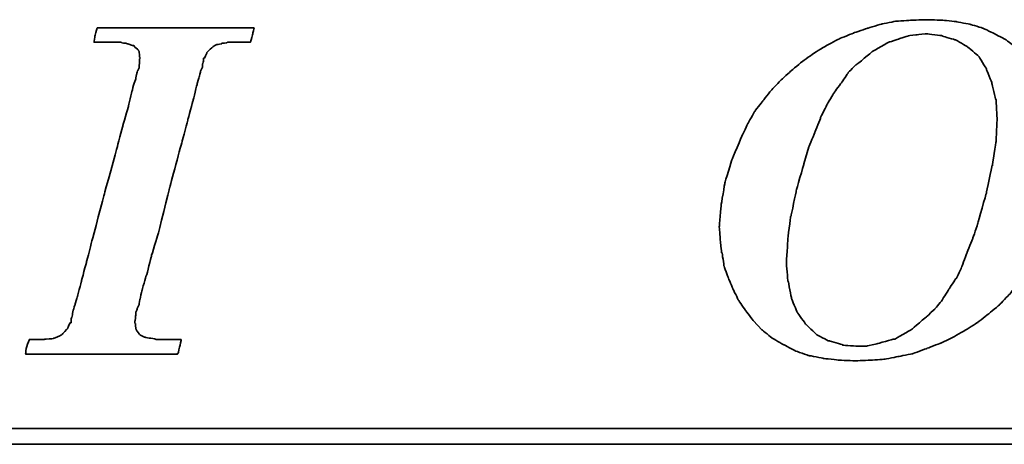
# Model space of a CAD drawing. Header units: millimetres. Extents: x -227 to 3135, y -1502 to 860.
# Tile 83 of 256: x 19.83 to 32.24, y -1191.84 to -1186.49. Entities that reach past the tile are written whole.
import ezdxf

# ---------------------------------------------------------------- set-up
doc = ezdxf.new("R2010")
doc.units = ezdxf.units.MM
doc.layers.add('DIM', color=4, linetype='CONTINUOUS')
doc.layers.add('layer 1', color=7, linetype='CONTINUOUS')

# ---------------------------------------------------------------- blocks, each defined once
blk = doc.blocks.new('TBI MOTION logo(完整正式版)')
at = {"layer": 'layer 1', "color": 22, "lineweight": 35}
for points, knots in [([(-11.34375, -6.98375), (-11.34375, -6.98375), (-10.91375, -7.43875), (-10.91375, -7.43875), (-10.91375, -7.43875), (-10.91375, -7.43875), (-10.38625, -7.87125), (-10.38625, -7.87125), (-10.38625, -7.87125), (-10.38625, -7.87125), (-9.81125, -8.20375), (-9.81125, -8.20375), (-9.81125, -8.20375), (-9.81125, -8.20375), (-9.21125, -8.51875), (-9.21125, -8.51875), (-9.21125, -8.51875), (-9.21125, -8.51875), (-8.51625, -8.75875), (-8.51625, -8.75875), (-8.51625, -8.75875), (-8.51625, -8.75875), (-7.77125, -8.90375), (-7.77125, -8.90375), (-7.77125, -8.90375), (-7.77125, -8.90375), (-6.97875, -8.99875), (-6.97875, -8.99875), (-6.97875, -8.99875), (-6.97875, -8.99875), (-6.14125, -9.02375), (-6.14125, -9.02375), (-6.14125, -9.02375), (-6.14125, -9.02375), (-5.37125, -8.99875), (-5.37125, -8.99875), (-5.37125, -8.99875), (-5.37125, -8.99875), (-4.65375, -8.94875), (-4.65375, -8.94875), (-4.65375, -8.94875), (-4.65375, -8.94875), (-3.93375, -8.80625), (-3.93375, -8.80625), (-3.93375, -8.80625), (-3.93375, -8.80625), (-3.21375, -8.66375), (-3.21375, -8.66375), (-3.21375, -8.66375), (-3.21375, -8.66375), (-2.49375, -8.39875), (-2.49375, -8.39875), (-2.49375, -8.39875), (-2.49375, -8.39875), (-1.79875, -8.13375), (-1.79875, -8.13375), (-1.79875, -8.13375), (-1.79875, -8.13375), (-1.17375, -7.84375), (-1.17375, -7.84375), (-1.17375, -7.84375), (-1.17375, -7.84375), (-0.52375, -7.46375), (-0.52375, -7.46375), (-0.52375, -7.46375), (-0.52375, -7.46375), (0.10124, -7.07875), (0.10124, -7.07875), (0.10124, -7.07875), (0.10124, -7.07875), (0.67625, -6.62375), (0.67625, -6.62375), (0.67625, -6.62375), (0.67625, -6.62375), (1.24874, -6.14375), (1.24874, -6.14375), (1.24874, -6.14375), (1.24874, -6.14375), (1.72874, -5.64125), (1.72874, -5.64125), (1.72874, -5.64125), (1.72874, -5.64125), (2.18624, -5.06375), (2.18624, -5.06375), (2.18624, -5.06375), (2.18624, -5.06375), (2.61625, -4.48874), (2.61625, -4.48874), (2.61625, -4.48874), (2.61625, -4.48874), (3.00125, -3.83874), (3.00125, -3.83874), (3.00125, -3.83874), (3.00125, -3.83874), (3.36124, -3.21374), (3.36124, -3.21374), (3.36124, -3.21374), (3.36124, -3.21374), (3.84374, -1.99125), (3.84374, -1.99125), (3.84374, -1.99125), (3.84374, -1.99125), (4.22625, -0.81875), (4.22625, -0.81875), (4.22625, -0.81875), (4.22625, -0.81875), (4.39125, 0.45624), (4.39125, 0.45624), (4.39125, 0.45624), (4.39125, 0.45624), (4.48874, 1.70124), (4.48874, 1.70124), (4.48874, 1.70124), (4.48874, 1.70124), (4.43874, 2.44625), (4.43874, 2.44625), (4.43874, 2.44625), (4.43874, 2.44625), (4.36874, 3.14125), (4.36874, 3.14125), (4.36874, 3.14125), (4.36874, 3.14125), (4.25125, 3.81125), (4.25125, 3.81125), (4.25125, 3.81125), (4.25125, 3.81125), (4.03124, 4.41125), (4.03124, 4.41125), (4.03124, 4.41125), (4.03124, 4.41125), (3.74374, 5.01125), (3.74374, 5.01125), (3.74374, 5.01125), (3.74374, 5.01125), (3.43124, 5.58875), (3.43124, 5.58875), (3.43124, 5.58875), (3.43124, 5.58875), (3.02625, 6.09125), (3.02625, 6.09125), (3.02625, 6.09125), (3.02625, 6.09125), (2.59374, 6.54875), (2.59374, 6.54875), (2.59374, 6.54875), (2.59374, 6.54875), (2.09124, 6.98125), (2.09124, 6.98125), (2.09124, 6.98125), (2.09124, 6.98125), (1.56124, 7.36625), (1.56124, 7.36625), (1.56124, 7.36625), (1.56124, 7.36625), (0.98624, 7.67625), (0.98624, 7.67625), (0.98624, 7.67625), (0.98624, 7.67625), (0.38624, 7.96375), (0.38624, 7.96375), (0.38624, 7.96375), (0.38624, 7.96375), (-0.25875, 8.15625), (-0.25875, 8.15625), (-0.25875, 8.15625), (-0.25875, 8.15625), (-0.98125, 8.30125), (-0.98125, 8.30125), (-0.98125, 8.30125), (-0.98125, 8.30125), (-1.70124, 8.37125), (-1.70124, 8.37125), (-1.70124, 8.37125), (-1.70124, 8.37125), (-2.49375, 8.39624), (-2.49375, 8.39624), (-2.49375, 8.39624), (-2.49375, 8.39624), (-3.28625, 8.37125), (-3.28625, 8.37125), (-3.28625, 8.37125), (-3.28625, 8.37125), (-4.05125, 8.32125), (-4.05125, 8.32125), (-4.05125, 8.32125), (-4.05125, 8.32125), (-4.77375, 8.18125), (-4.77375, 8.18125), (-4.77375, 8.18125), (-4.77375, 8.18125), (-5.51625, 7.96375), (-5.51625, 7.96375), (-5.51625, 7.96375), (-5.51625, 7.96375), (-6.21125, 7.72625), (-6.21125, 7.72625), (-6.21125, 7.72625), (-6.21125, 7.72625), (-6.92875, 7.43625), (-6.92875, 7.43625), (-6.92875, 7.43625), (-6.92875, 7.43625), (-7.57875, 7.10125), (-7.57875, 7.10125), (-7.57875, 7.10125), (-7.57875, 7.10125), (-8.24875, 6.69125), (-8.24875, 6.69125), (-8.24875, 6.69125), (-8.24875, 6.69125), (-8.84875, 6.26125), (-8.84875, 6.26125), (-8.84875, 6.26125), (-8.84875, 6.26125), (-9.42625, 5.78125), (-9.42625, 5.78125), (-9.42625, 5.78125), (-9.42625, 5.78125), (-9.95375, 5.30125), (-9.95375, 5.30125), (-9.95375, 5.30125), (-9.95375, 5.30125), (-10.43375, 4.79624), (-10.43375, 4.79624), (-10.43375, 4.79624), (-10.43375, 4.79624), (-10.88875, 4.22125), (-10.88875, 4.22125), (-10.88875, 4.22125), (-10.88875, 4.22125), (-11.29875, 3.69375), (-11.29875, 3.69375), (-11.29875, 3.69375), (-11.29875, 3.69375), (-11.63375, 3.09125), (-11.63375, 3.09125), (-11.63375, 3.09125), (-11.63375, 3.09125), (-11.91875, 2.49625), (-11.91875, 2.49625), (-11.91875, 2.49625), (-11.91875, 2.49625), (-12.44875, 1.24625), (-12.44875, 1.24625), (-12.44875, 1.24625), (-12.44875, 1.24625), (-12.80875, 0.06874), (-12.80875, 0.06874), (-12.80875, 0.06874), (-12.80875, 0.06874), (-12.99875, -1.07875), (-12.99875, -1.07875), (-12.99875, -1.07875), (-12.99875, -1.07875), (-13.09375, -2.18375), (-13.09375, -2.18375), (-13.09375, -2.18375), (-13.09375, -2.18375), (-13.04875, -2.85375), (-13.04875, -2.85375), (-13.04875, -2.85375), (-13.04875, -2.85375), (-12.97375, -3.50375), (-12.97375, -3.50375), (-12.97375, -3.50375), (-12.97375, -3.50375), (-12.95375, -3.50375), (-12.95375, -3.50375), (-12.95375, -3.50375), (-12.95375, -3.50375), (-12.85375, -4.17375), (-12.85375, -4.17375), (-12.85375, -4.17375), (-12.85375, -4.17375), (-12.63875, -4.77624), (-12.63875, -4.77624), (-12.63875, -4.77624), (-12.63875, -4.77624), (-12.39875, -5.35125), (-12.39875, -5.35125), (-12.39875, -5.35125), (-12.39875, -5.35125), (-12.11375, -5.92875), (-12.11375, -5.92875), (-12.11375, -5.92875), (-12.11375, -5.92875), (-11.75375, -6.45375), (-11.75375, -6.45375), (-11.75375, -6.45375), (-11.75375, -6.45375), (-11.34375, -6.98375), (-11.34375, -6.98375)], [0, 0, 0, 0, 0.01369863, 0.01369863, 0.01369863, 0.01369864, 0.02739726, 0.02739726, 0.02739726, 0.02739727, 0.04109589, 0.04109589, 0.04109589, 0.0410959, 0.05479452, 0.05479452, 0.05479452, 0.05479453, 0.06849315, 0.06849315, 0.06849315, 0.06849316, 0.08219178, 0.08219178, 0.08219178, 0.08219179, 0.09589041, 0.09589041, 0.09589041, 0.09589042, 0.10958904, 0.10958904, 0.10958904, 0.10958905, 0.12328767, 0.12328767, 0.12328767, 0.12328768, 0.1369863, 0.1369863, 0.1369863, 0.13698631, 0.15068493, 0.15068493, 0.15068493, 0.15068494, 0.16438356, 0.16438356, 0.16438356, 0.16438357, 0.17808219, 0.17808219, 0.17808219, 0.1780822, 0.19178082, 0.19178082, 0.19178082, 0.19178083, 0.20547945, 0.20547945, 0.20547945, 0.20547946, 0.21917808, 0.21917808, 0.21917808, 0.21917809, 0.23287671, 0.23287671, 0.23287671, 0.23287672, 0.24657534, 0.24657534, 0.24657534, 0.24657535, 0.26027397, 0.26027397, 0.26027397, 0.26027398, 0.2739726, 0.2739726, 0.2739726, 0.27397261, 0.28767123, 0.28767123, 0.28767123, 0.28767124, 0.30136986, 0.30136986, 0.30136986, 0.30136987, 0.31506849, 0.31506849, 0.31506849, 0.3150685, 0.32876712, 0.32876712, 0.32876712, 0.32876713, 0.34246575, 0.34246575, 0.34246575, 0.34246576, 0.35616438, 0.35616438, 0.35616438, 0.35616439, 0.36986301, 0.36986301, 0.36986301, 0.36986302, 0.38356164, 0.38356164, 0.38356164, 0.38356165, 0.39726027, 0.39726027, 0.39726027, 0.39726028, 0.4109589, 0.4109589, 0.4109589, 0.41095891, 0.42465753, 0.42465753, 0.42465753, 0.42465754, 0.43835616, 0.43835616, 0.43835616, 0.43835617, 0.45205479, 0.45205479, 0.45205479, 0.4520548, 0.46575342, 0.46575342, 0.46575342, 0.46575343, 0.47945205, 0.47945205, 0.47945205, 0.47945206, 0.49315068, 0.49315068, 0.49315068, 0.49315069, 0.50684932, 0.50684932, 0.50684932, 0.50684933, 0.52054795, 0.52054795, 0.52054795, 0.52054796, 0.53424658, 0.53424658, 0.53424658, 0.53424659, 0.54794521, 0.54794521, 0.54794521, 0.54794522, 0.56164384, 0.56164384, 0.56164384, 0.56164385, 0.57534247, 0.57534247, 0.57534247, 0.57534248, 0.5890411, 0.5890411, 0.5890411, 0.58904111, 0.60273973, 0.60273973, 0.60273973, 0.60273974, 0.61643836, 0.61643836, 0.61643836, 0.61643837, 0.63013699, 0.63013699, 0.63013699, 0.630137, 0.64383562, 0.64383562, 0.64383562, 0.64383563, 0.65753425, 0.65753425, 0.65753425, 0.65753426, 0.67123288, 0.67123288, 0.67123288, 0.67123289, 0.68493151, 0.68493151, 0.68493151, 0.68493152, 0.69863014, 0.69863014, 0.69863014, 0.69863015, 0.71232877, 0.71232877, 0.71232877, 0.71232878, 0.7260274, 0.7260274, 0.7260274, 0.72602741, 0.73972603, 0.73972603, 0.73972603, 0.73972604, 0.75342466, 0.75342466, 0.75342466, 0.75342467, 0.76712329, 0.76712329, 0.76712329, 0.7671233, 0.78082192, 0.78082192, 0.78082192, 0.78082193, 0.79452055, 0.79452055, 0.79452055, 0.79452056, 0.80821918, 0.80821918, 0.80821918, 0.80821919, 0.82191781, 0.82191781, 0.82191781, 0.82191782, 0.83561644, 0.83561644, 0.83561644, 0.83561645, 0.84931507, 0.84931507, 0.84931507, 0.84931508, 0.8630137, 0.8630137, 0.8630137, 0.86301371, 0.87671233, 0.87671233, 0.87671233, 0.87671234, 0.89041096, 0.89041096, 0.89041096, 0.89041097, 0.90410959, 0.90410959, 0.90410959, 0.9041096, 0.91780822, 0.91780822, 0.91780822, 0.91780823, 0.93150685, 0.93150685, 0.93150685, 0.93150686, 0.94520548, 0.94520548, 0.94520548, 0.94520549, 0.95890411, 0.95890411, 0.95890411, 0.95890412, 0.97260274, 0.97260274, 0.97260274, 0.97260275, 0.98630137, 0.98630137, 0.98630137, 0.98630138, 1, 1, 1, 1]), ([(-40.59125, -7.94375), (-40.59125, -7.94375), (-40.97375, -7.94375), (-40.97375, -7.94375), (-40.97375, -7.94375), (-40.97375, -7.94375), (-41.38125, -7.94375), (-41.38125, -7.94375), (-41.38125, -7.94375), (-41.38125, -7.94375), (-41.54875, -7.94375), (-41.54875, -7.94375), (-41.54875, -7.94375), (-41.54875, -7.94375), (-41.59875, -7.94375), (-41.59875, -7.94375), (-41.59875, -7.94375), (-41.59875, -7.94375), (-41.88375, -7.94375), (-41.88375, -7.94375), (-41.88375, -7.94375), (-41.88375, -7.94375), (-41.90875, -7.91875), (-41.90875, -7.91875), (-41.90875, -7.91875), (-41.90875, -7.91875), (-42.19875, -7.87125), (-42.19875, -7.87125), (-42.19875, -7.87125), (-42.19875, -7.87125), (-42.43875, -7.82375), (-42.43875, -7.82375), (-42.43875, -7.82375), (-42.43875, -7.82375), (-42.45875, -7.82375), (-42.45875, -7.82375), (-42.45875, -7.82375), (-42.45875, -7.82375), (-42.48625, -7.82375), (-42.48625, -7.82375), (-42.48625, -7.82375), (-42.48625, -7.82375), (-42.67625, -7.72375), (-42.67625, -7.72375), (-42.67625, -7.72375), (-42.67625, -7.72375), (-42.70125, -7.70375), (-42.70125, -7.70375), (-42.70125, -7.70375), (-42.70125, -7.70375), (-42.72375, -7.67875), (-42.72375, -7.67875), (-42.72375, -7.67875), (-42.72375, -7.67875), (-42.86875, -7.48875), (-42.86875, -7.48875), (-42.86875, -7.48875), (-42.86875, -7.48875), (-42.89375, -7.43875), (-42.89375, -7.43875), (-42.89375, -7.43875), (-42.89375, -7.43875), (-42.91875, -7.38875), (-42.91875, -7.38875), (-42.91875, -7.38875), (-42.91875, -7.38875), (-42.93875, -7.12875), (-42.93875, -7.12875), (-42.93875, -7.12875), (-42.93875, -7.12875), (-42.96375, -7.10375), (-42.96375, -7.10375), (-42.96375, -7.10375), (-42.96375, -7.10375), (-42.96375, -7.05375), (-42.96375, -7.05375), (-42.96375, -7.05375), (-42.96375, -7.05375), (-42.96375, -7.00875), (-42.96375, -7.00875), (-42.96375, -7.00875), (-42.96375, -7.00875), (-42.91875, -6.69625), (-42.91875, -6.69625), (-42.91875, -6.69625), (-42.91875, -6.69625), (-42.91875, -6.62375), (-42.91875, -6.62375), (-42.91875, -6.62375), (-42.91875, -6.62375), (-42.91875, -6.59625), (-42.91875, -6.59625), (-42.91875, -6.59625), (-42.91875, -6.59625), (-42.91875, -6.57375), (-42.91875, -6.57375), (-42.91875, -6.57375), (-42.91875, -6.57375), (-42.91875, -6.52875), (-42.91875, -6.52875), (-42.91875, -6.52875), (-42.91875, -6.52875), (-42.89375, -6.50375), (-42.89375, -6.50375), (-42.89375, -6.50375), (-42.89375, -6.50375), (-42.84375, -6.38375), (-42.84375, -6.38375), (-42.84375, -6.38375), (-42.84375, -6.38375), (-42.84375, -6.35875), (-42.84375, -6.35875), (-42.84375, -6.35875), (-42.84375, -6.35875), (-42.74625, -6.14375), (-42.74625, -6.14375), (-42.74625, -6.14375), (-42.74625, -6.14375), (-42.70125, -5.85375), (-42.70125, -5.85375), (-42.70125, -5.85375), (-42.70125, -5.85375), (-42.60375, -5.47125), (-42.60375, -5.47125), (-42.60375, -5.47125), (-42.60375, -5.47125), (-42.60375, -5.44875), (-42.60375, -5.44875), (-42.60375, -5.44875), (-42.60375, -5.44875), (-42.38875, -4.67875), (-42.38875, -4.67875), (-42.38875, -4.67875), (-42.38875, -4.67875), (-42.36375, -4.65375), (-42.36375, -4.65375), (-42.36375, -4.65375), (-42.36375, -4.65375), (-42.12375, -3.69625), (-42.12375, -3.69625), (-42.12375, -3.69625), (-42.12375, -3.69625), (-42.12375, -3.67374), (-42.12375, -3.67374), (-42.12375, -3.67374), (-42.12375, -3.67374), (-41.78875, -2.59374), (-41.78875, -2.59374), (-41.78875, -2.59374), (-41.78875, -2.59374), (-41.18875, -0.19375), (-41.18875, -0.19375), (-41.18875, -0.19375), (-41.18875, -0.19375), (-40.54375, 2.20624), (-40.54375, 2.20624), (-40.54375, 2.20624), (-40.54375, 2.20624), (-40.25375, 3.30875), (-40.25375, 3.30875), (-40.25375, 3.30875), (-40.25375, 3.30875), (-39.98875, 4.27125), (-39.98875, 4.27125), (-39.98875, 4.27125), (-39.98875, 4.27125), (-39.77375, 5.13125), (-39.77375, 5.13125), (-39.77375, 5.13125), (-39.77375, 5.13125), (-39.67875, 5.47125), (-39.67875, 5.47125), (-39.67875, 5.47125), (-39.67875, 5.47125), (-39.60375, 5.75625), (-39.60375, 5.75625), (-39.60375, 5.75625), (-39.60375, 5.75625), (-39.60375, 5.78125), (-39.60375, 5.78125), (-39.60375, 5.78125), (-39.60375, 5.78125), (-39.50875, 5.97125), (-39.50875, 5.97125), (-39.50875, 5.97125), (-39.50875, 5.97125), (-39.50875, 6.13875), (-39.50875, 6.13875), (-39.50875, 6.13875), (-39.50875, 6.13875), (-39.48625, 6.16625), (-39.48625, 6.16625), (-39.48625, 6.16625), (-39.48625, 6.16625), (-39.46125, 6.28625), (-39.46125, 6.28625), (-39.46125, 6.28625), (-39.46125, 6.28625), (-39.46125, 6.42625), (-39.46125, 6.42625), (-39.46125, 6.42625), (-39.46125, 6.42625), (-39.41375, 6.42625), (-39.41375, 6.42625), (-39.41375, 6.42625), (-39.41375, 6.42625), (-39.29375, 6.69125), (-39.29375, 6.69125), (-39.29375, 6.69125), (-39.29375, 6.69125), (-39.26875, 6.74125), (-39.26875, 6.74125), (-39.26875, 6.74125), (-39.26875, 6.74125), (-39.24375, 6.76625), (-39.24375, 6.76625), (-39.24375, 6.76625), (-39.24375, 6.76625), (-38.98375, 7.00624), (-38.98375, 7.00624), (-38.98375, 7.00624), (-38.98375, 7.00624), (-38.95625, 7.02624), (-38.95625, 7.02624), (-38.95625, 7.02624), (-38.95625, 7.02624), (-38.78875, 7.12624), (-38.78875, 7.12624), (-38.78875, 7.12624), (-38.78875, 7.12624), (-38.76375, 7.12624), (-38.76375, 7.12624), (-38.76375, 7.12624), (-38.76375, 7.12624), (-38.74375, 7.12624), (-38.74375, 7.12624), (-38.74375, 7.12624), (-38.74375, 7.12624), (-38.52875, 7.17125), (-38.52875, 7.17125), (-38.52875, 7.17125), (-38.52875, 7.17125), (-38.52875, 7.19624), (-38.52875, 7.19624), (-38.52875, 7.19624), (-38.52875, 7.19624), (-38.50375, 7.19624), (-38.50375, 7.19624), (-38.50375, 7.19624), (-38.50375, 7.19624), (-38.26125, 7.21875), (-38.26125, 7.21875), (-38.26125, 7.21875), (-38.26125, 7.21875), (-38.23875, 7.24624), (-38.23875, 7.24624), (-38.23875, 7.24624), (-38.23875, 7.24624), (-38.21625, 7.24624), (-38.21625, 7.24624), (-38.21625, 7.24624), (-38.21625, 7.24624), (-38.18875, 7.24624), (-38.18875, 7.24624), (-38.18875, 7.24624), (-38.18875, 7.24624), (-37.90375, 7.24624), (-37.90375, 7.24624), (-37.90375, 7.24624), (-37.90375, 7.24624), (-37.85375, 7.24624), (-37.85375, 7.24624), (-37.85375, 7.24624), (-37.85375, 7.24624), (-37.75875, 7.24624), (-37.75875, 7.24624), (-37.75875, 7.24624), (-37.75875, 7.24624), (-37.42375, 7.24624), (-37.42375, 7.24624), (-37.42375, 7.24624), (-37.42375, 7.24624), (-37.08875, 7.24624), (-37.08875, 7.24624), (-37.08875, 7.24624), (-37.08875, 7.24624), (-37.06375, 7.24624), (-37.06375, 7.24624), (-37.06375, 7.24624), (-37.06375, 7.24624), (-37.06375, 7.26624), (-37.06375, 7.26624), (-37.06375, 7.26624), (-37.06375, 7.26624), (-37.03875, 7.29125), (-37.03875, 7.29125), (-37.03875, 7.29125), (-37.03875, 7.29125), (-37.03875, 7.31625), (-37.03875, 7.31625), (-37.03875, 7.31625), (-37.03875, 7.31625), (-36.94125, 7.67625), (-36.94125, 7.67625), (-36.94125, 7.67625), (-36.94125, 7.67625), (-36.86875, 7.98625), (-36.86875, 7.98625), (-36.86875, 7.98625), (-36.86875, 7.98625), (-36.98875, 7.98625), (-36.98875, 7.98625), (-36.98875, 7.98625), (-36.98875, 7.98625), (-37.42375, 7.98625), (-37.42375, 7.98625), (-37.42375, 7.98625), (-37.42375, 7.98625), (-37.94875, 7.98625), (-37.94875, 7.98625), (-37.94875, 7.98625), (-37.94875, 7.98625), (-38.57375, 7.98625), (-38.57375, 7.98625), (-38.57375, 7.98625), (-38.57375, 7.98625), (-39.29375, 7.98625), (-39.29375, 7.98625), (-39.29375, 7.98625), (-39.29375, 7.98625), (-40.82875, 7.98625), (-40.82875, 7.98625), (-40.82875, 7.98625), (-40.82875, 7.98625), (-42.36375, 7.98625), (-42.36375, 7.98625), (-42.36375, 7.98625), (-42.36375, 7.98625), (-43.08375, 7.98625), (-43.08375, 7.98625), (-43.08375, 7.98625), (-43.08375, 7.98625), (-43.70875, 7.98625), (-43.70875, 7.98625), (-43.70875, 7.98625), (-43.70875, 7.98625), (-44.23375, 7.98625), (-44.23375, 7.98625), (-44.23375, 7.98625), (-44.23375, 7.98625), (-44.66875, 7.98625), (-44.66875, 7.98625), (-44.66875, 7.98625), (-44.66875, 7.98625), (-44.88375, 7.98625), (-44.88375, 7.98625), (-44.88375, 7.98625), (-44.88375, 7.98625), (-44.90875, 7.94125), (-44.90875, 7.94125), (-44.90875, 7.94125), (-44.90875, 7.94125), (-44.90875, 7.91625), (-44.90875, 7.91625), (-44.90875, 7.91625), (-44.90875, 7.91625), (-45.00375, 7.55625), (-45.00375, 7.55625), (-45.00375, 7.55625), (-45.00375, 7.55625), (-45.05375, 7.24624), (-45.05375, 7.24624), (-45.05375, 7.24624), (-45.05375, 7.24624), (-44.61875, 7.24624), (-44.61875, 7.24624), (-44.61875, 7.24624), (-44.61875, 7.24624), (-44.11375, 7.24624), (-44.11375, 7.24624), (-44.11375, 7.24624), (-44.11375, 7.24624), (-43.99375, 7.24624), (-43.99375, 7.24624), (-43.99375, 7.24624), (-43.99375, 7.24624), (-43.94625, 7.24624), (-43.94625, 7.24624), (-43.94625, 7.24624), (-43.94625, 7.24624), (-43.92374, 7.24624), (-43.92374, 7.24624), (-43.92374, 7.24624), (-43.92374, 7.24624), (-43.65875, 7.24624), (-43.65875, 7.24624), (-43.65875, 7.24624), (-43.65875, 7.24624), (-43.63875, 7.21875), (-43.63875, 7.21875), (-43.63875, 7.21875), (-43.63875, 7.21875), (-43.46875, 7.19624), (-43.46875, 7.19624), (-43.46875, 7.19624), (-43.46875, 7.19624), (-43.39875, 7.19624), (-43.39875, 7.19624), (-43.39875, 7.19624), (-43.39875, 7.19624), (-43.37125, 7.17125), (-43.37125, 7.17125), (-43.37125, 7.17125), (-43.37125, 7.17125), (-43.34875, 7.17125), (-43.34875, 7.17125), (-43.34875, 7.17125), (-43.34875, 7.17125), (-43.20375, 7.12624), (-43.20375, 7.12624), (-43.20375, 7.12624), (-43.20375, 7.12624), (-43.05875, 7.07624), (-43.05875, 7.07624), (-43.05875, 7.07624), (-43.05875, 7.07624), (-43.01375, 7.07624), (-43.01375, 7.07624), (-43.01375, 7.07624), (-43.01375, 7.07624), (-42.98875, 7.02624), (-42.98875, 7.02624), (-42.98875, 7.02624), (-42.98875, 7.02624), (-42.79875, 6.86125), (-42.79875, 6.86125), (-42.79875, 6.86125), (-42.79875, 6.86125), (-42.77375, 6.81125), (-42.77375, 6.81125), (-42.77375, 6.81125), (-42.77375, 6.81125), (-42.74625, 6.76625), (-42.74625, 6.76625), (-42.74625, 6.76625), (-42.74625, 6.76625), (-42.72375, 6.47625), (-42.72375, 6.47625), (-42.72375, 6.47625), (-42.72375, 6.47625), (-42.70125, 6.45124), (-42.70125, 6.45124), (-42.70125, 6.45124), (-42.70125, 6.45124), (-42.70125, 6.42625), (-42.70125, 6.42625), (-42.70125, 6.42625), (-42.70125, 6.42625), (-42.72375, 6.40625), (-42.72375, 6.40625), (-42.72375, 6.40625), (-42.72375, 6.40625), (-42.74625, 5.97125), (-42.74625, 5.97125), (-42.74625, 5.97125), (-42.74625, 5.97125), (-42.74625, 5.94625), (-42.74625, 5.94625), (-42.74625, 5.94625), (-42.74625, 5.94625), (-42.74625, 5.92625), (-42.74625, 5.92625), (-42.74625, 5.92625), (-42.74625, 5.92625), (-42.77375, 5.87625), (-42.77375, 5.87625), (-42.77375, 5.87625), (-42.77375, 5.87625), (-42.81875, 5.80625), (-42.81875, 5.80625), (-42.81875, 5.80625), (-42.81875, 5.80625), (-42.86875, 5.63625), (-42.86875, 5.63625), (-42.86875, 5.63625), (-42.86875, 5.63625), (-42.91875, 5.39625), (-42.91875, 5.39625), (-42.91875, 5.39625), (-42.91875, 5.39625), (-42.91875, 5.37124), (-42.91875, 5.37124), (-42.91875, 5.37124), (-42.91875, 5.37124), (-43.01375, 5.10874), (-43.01375, 5.10874), (-43.01375, 5.10874), (-43.01375, 5.10874), (-43.10875, 4.77124), (-43.10875, 4.77124), (-43.10875, 4.77124), (-43.10875, 4.77124), (-43.29875, 3.95625), (-43.29875, 3.95625), (-43.29875, 3.95625), (-43.29875, 3.95625), (-43.58875, 2.95125), (-43.58875, 2.95125), (-43.58875, 2.95125), (-43.58875, 2.95125), (-43.87375, 1.87125), (-43.87375, 1.87125), (-43.87375, 1.87125), (-43.87375, 1.87125), (-44.52625, -0.50374), (-44.52625, -0.50374), (-44.52625, -0.50374), (-44.52625, -0.50374), (-45.14875, -2.85375), (-45.14875, -2.85375), (-45.14875, -2.85375), (-45.14875, -2.85375), (-45.43375, -3.95875), (-45.43375, -3.95875), (-45.43375, -3.95875), (-45.43375, -3.95875), (-45.69875, -4.96875), (-45.69875, -4.96875), (-45.69875, -4.96875), (-45.69875, -4.96875), (-45.91375, -5.78375), (-45.91375, -5.78375), (-45.91375, -5.78375), (-45.91375, -5.78375), (-46.01375, -6.11875), (-46.01375, -6.11875), (-46.01375, -6.11875), (-46.01375, -6.11875), (-46.01375, -6.14375), (-46.01375, -6.14375), (-46.01375, -6.14375), (-46.01375, -6.14375), (-46.10875, -6.40875), (-46.10875, -6.40875), (-46.10875, -6.40875), (-46.10875, -6.40875), (-46.15375, -6.64875), (-46.15375, -6.64875), (-46.15375, -6.64875), (-46.15375, -6.64875), (-46.20375, -6.83875), (-46.20375, -6.83875), (-46.20375, -6.83875), (-46.20375, -6.83875), (-46.22875, -6.93375), (-46.22875, -6.93375), (-46.22875, -6.93375), (-46.22875, -6.93375), (-46.22875, -7.07875), (-46.22875, -7.07875), (-46.22875, -7.07875), (-46.22875, -7.07875), (-46.27375, -7.07875), (-46.27375, -7.07875), (-46.27375, -7.07875), (-46.27375, -7.07875), (-46.39375, -7.34375), (-46.39375, -7.34375), (-46.39375, -7.34375), (-46.39375, -7.34375), (-46.39375, -7.36875), (-46.39375, -7.36875), (-46.39375, -7.36875), (-46.39375, -7.36875), (-46.42125, -7.38875), (-46.42125, -7.38875), (-46.42125, -7.38875), (-46.42125, -7.38875), (-46.68375, -7.67875), (-46.68375, -7.67875), (-46.68375, -7.67875), (-46.68375, -7.67875), (-46.70875, -7.70375), (-46.70875, -7.70375), (-46.70875, -7.70375), (-46.70875, -7.70375), (-46.75375, -7.72375), (-46.75375, -7.72375), (-46.75375, -7.72375), (-46.75375, -7.72375), (-47.08875, -7.87125), (-47.08875, -7.87125), (-47.08875, -7.87125), (-47.08875, -7.87125), (-47.11625, -7.87125), (-47.11625, -7.87125), (-47.11625, -7.87125), (-47.11625, -7.87125), (-47.13875, -7.89375), (-47.13875, -7.89375), (-47.13875, -7.89375), (-47.13875, -7.89375), (-47.56875, -7.91875), (-47.56875, -7.91875), (-47.56875, -7.91875), (-47.56875, -7.91875), (-47.59625, -7.94375), (-47.59625, -7.94375), (-47.59625, -7.94375), (-47.59625, -7.94375), (-47.64375, -7.94375), (-47.64375, -7.94375), (-47.64375, -7.94375), (-47.64375, -7.94375), (-47.73625, -7.94375), (-47.73625, -7.94375), (-47.73625, -7.94375), (-47.73625, -7.94375), (-48.07375, -7.94375), (-48.07375, -7.94375), (-48.07375, -7.94375), (-48.07375, -7.94375), (-48.36125, -7.94375), (-48.36125, -7.94375), (-48.36125, -7.94375), (-48.36125, -7.94375), (-48.36125, -7.96625), (-48.36125, -7.96625), (-48.36125, -7.96625), (-48.36125, -7.96625), (-48.36125, -7.99125), (-48.36125, -7.99125), (-48.36125, -7.99125), (-48.36125, -7.99125), (-48.38875, -8.01375), (-48.38875, -8.01375), (-48.38875, -8.01375), (-48.38875, -8.01375), (-48.50875, -8.34875), (-48.50875, -8.34875), (-48.50875, -8.34875), (-48.50875, -8.34875), (-48.55375, -8.68625), (-48.55375, -8.68625), (-48.55375, -8.68625), (-48.55375, -8.68625), (-48.45875, -8.68625), (-48.45875, -8.68625), (-48.45875, -8.68625), (-48.45875, -8.68625), (-48.07375, -8.68625), (-48.07375, -8.68625), (-48.07375, -8.68625), (-48.07375, -8.68625), (-47.52375, -8.68625), (-47.52375, -8.68625), (-47.52375, -8.68625), (-47.52375, -8.68625), (-46.92375, -8.68625), (-46.92375, -8.68625), (-46.92375, -8.68625), (-46.92375, -8.68625), (-46.25375, -8.68625), (-46.25375, -8.68625), (-46.25375, -8.68625), (-46.25375, -8.68625), (-46.20375, -8.68625), (-46.20375, -8.68625), (-46.20375, -8.68625), (-46.20375, -8.68625), (-44.71375, -8.68625), (-44.71375, -8.68625), (-44.71375, -8.68625), (-44.71375, -8.68625), (-43.22875, -8.68625), (-43.22875, -8.68625), (-43.22875, -8.68625), (-43.22875, -8.68625), (-42.55875, -8.68625), (-42.55875, -8.68625), (-42.55875, -8.68625), (-42.55875, -8.68625), (-42.50875, -8.68625), (-42.50875, -8.68625), (-42.50875, -8.68625), (-42.50875, -8.68625), (-41.93375, -8.68625), (-41.93375, -8.68625), (-41.93375, -8.68625), (-41.93375, -8.68625), (-41.38125, -8.68625), (-41.38125, -8.68625), (-41.38125, -8.68625), (-41.38125, -8.68625), (-40.97375, -8.68625), (-40.97375, -8.68625), (-40.97375, -8.68625), (-40.97375, -8.68625), (-40.78125, -8.68625), (-40.78125, -8.68625), (-40.78125, -8.68625), (-40.78125, -8.68625), (-40.78125, -8.63875), (-40.78125, -8.63875), (-40.78125, -8.63875), (-40.78125, -8.63875), (-40.75875, -8.63875), (-40.75875, -8.63875), (-40.75875, -8.63875), (-40.75875, -8.63875), (-40.66375, -8.27875), (-40.66375, -8.27875), (-40.66375, -8.27875), (-40.66375, -8.27875), (-40.59125, -7.94375), (-40.59125, -7.94375)], [0, 0, 0, 0, 0.00558659, 0.00558659, 0.00558659, 0.0055866, 0.01117318, 0.01117318, 0.01117318, 0.01117319, 0.01675978, 0.01675978, 0.01675978, 0.01675979, 0.02234637, 0.02234637, 0.02234637, 0.02234638, 0.02793296, 0.02793296, 0.02793296, 0.02793297, 0.03351955, 0.03351955, 0.03351955, 0.03351956, 0.03910615, 0.03910615, 0.03910615, 0.03910616, 0.04469274, 0.04469274, 0.04469274, 0.04469275, 0.05027933, 0.05027933, 0.05027933, 0.05027934, 0.05586592, 0.05586592, 0.05586592, 0.05586593, 0.06145251, 0.06145251, 0.06145251, 0.06145252, 0.06703911, 0.06703911, 0.06703911, 0.06703912, 0.0726257, 0.0726257, 0.0726257, 0.07262571, 0.07821229, 0.07821229, 0.07821229, 0.0782123, 0.08379888, 0.08379888, 0.08379888, 0.08379889, 0.08938547, 0.08938547, 0.08938547, 0.08938548, 0.09497207, 0.09497207, 0.09497207, 0.09497208, 0.10055866, 0.10055866, 0.10055866, 0.10055867, 0.10614525, 0.10614525, 0.10614525, 0.10614526, 0.11173184, 0.11173184, 0.11173184, 0.11173185, 0.11731844, 0.11731844, 0.11731844, 0.11731845, 0.12290503, 0.12290503, 0.12290503, 0.12290504, 0.12849162, 0.12849162, 0.12849162, 0.12849163, 0.13407821, 0.13407821, 0.13407821, 0.13407822, 0.1396648, 0.1396648, 0.1396648, 0.13966481, 0.1452514, 0.1452514, 0.1452514, 0.14525141, 0.15083799, 0.15083799, 0.15083799, 0.150838, 0.15642458, 0.15642458, 0.15642458, 0.15642459, 0.16201117, 0.16201117, 0.16201117, 0.16201118, 0.16759777, 0.16759777, 0.16759777, 0.16759778, 0.17318436, 0.17318436, 0.17318436, 0.17318437, 0.17877095, 0.17877095, 0.17877095, 0.17877096, 0.18435754, 0.18435754, 0.18435754, 0.18435755, 0.18994413, 0.18994413, 0.18994413, 0.18994414, 0.19553073, 0.19553073, 0.19553073, 0.19553074, 0.20111732, 0.20111732, 0.20111732, 0.20111733, 0.20670391, 0.20670391, 0.20670391, 0.20670392, 0.2122905, 0.2122905, 0.2122905, 0.21229051, 0.21787709, 0.21787709, 0.21787709, 0.2178771, 0.22346369, 0.22346369, 0.22346369, 0.2234637, 0.22905028, 0.22905028, 0.22905028, 0.22905029, 0.23463687, 0.23463687, 0.23463687, 0.23463688, 0.24022346, 0.24022346, 0.24022346, 0.24022347, 0.24581006, 0.24581006, 0.24581006, 0.24581007, 0.25139665, 0.25139665, 0.25139665, 0.25139666, 0.25698324, 0.25698324, 0.25698324, 0.25698325, 0.26256983, 0.26256983, 0.26256983, 0.26256984, 0.26815642, 0.26815642, 0.26815642, 0.26815643, 0.27374302, 0.27374302, 0.27374302, 0.27374303, 0.27932961, 0.27932961, 0.27932961, 0.27932962, 0.2849162, 0.2849162, 0.2849162, 0.28491621, 0.29050279, 0.29050279, 0.29050279, 0.2905028, 0.29608939, 0.29608939, 0.29608939, 0.2960894, 0.30167598, 0.30167598, 0.30167598, 0.30167599, 0.30726257, 0.30726257, 0.30726257, 0.30726258, 0.31284916, 0.31284916, 0.31284916, 0.31284917, 0.31843575, 0.31843575, 0.31843575, 0.31843576, 0.32402235, 0.32402235, 0.32402235, 0.32402236, 0.32960894, 0.32960894, 0.32960894, 0.32960895, 0.33519553, 0.33519553, 0.33519553, 0.33519554, 0.34078212, 0.34078212, 0.34078212, 0.34078213, 0.34636872, 0.34636872, 0.34636872, 0.34636873, 0.35195531, 0.35195531, 0.35195531, 0.35195532, 0.3575419, 0.3575419, 0.3575419, 0.35754191, 0.36312849, 0.36312849, 0.36312849, 0.3631285, 0.36871508, 0.36871508, 0.36871508, 0.36871509, 0.37430168, 0.37430168, 0.37430168, 0.37430169, 0.37988827, 0.37988827, 0.37988827, 0.37988828, 0.38547486, 0.38547486, 0.38547486, 0.38547487, 0.39106145, 0.39106145, 0.39106145, 0.39106146, 0.39664804, 0.39664804, 0.39664804, 0.39664805, 0.40223464, 0.40223464, 0.40223464, 0.40223465, 0.40782123, 0.40782123, 0.40782123, 0.40782124, 0.41340782, 0.41340782, 0.41340782, 0.41340783, 0.41899441, 0.41899441, 0.41899441, 0.41899442, 0.42458101, 0.42458101, 0.42458101, 0.42458102, 0.4301676, 0.4301676, 0.4301676, 0.43016761, 0.43575419, 0.43575419, 0.43575419, 0.4357542, 0.44134078, 0.44134078, 0.44134078, 0.44134079, 0.44692737, 0.44692737, 0.44692737, 0.44692738, 0.45251397, 0.45251397, 0.45251397, 0.45251398, 0.45810056, 0.45810056, 0.45810056, 0.45810057, 0.46368715, 0.46368715, 0.46368715, 0.46368716, 0.46927374, 0.46927374, 0.46927374, 0.46927375, 0.47486034, 0.47486034, 0.47486034, 0.47486035, 0.48044693, 0.48044693, 0.48044693, 0.48044694, 0.48603352, 0.48603352, 0.48603352, 0.48603353, 0.49162011, 0.49162011, 0.49162011, 0.49162012, 0.4972067, 0.4972067, 0.4972067, 0.49720671, 0.5027933, 0.5027933, 0.5027933, 0.50279331, 0.50837989, 0.50837989, 0.50837989, 0.5083799, 0.51396648, 0.51396648, 0.51396648, 0.51396649, 0.51955307, 0.51955307, 0.51955307, 0.51955308, 0.52513966, 0.52513966, 0.52513966, 0.52513967, 0.53072626, 0.53072626, 0.53072626, 0.53072627, 0.53631285, 0.53631285, 0.53631285, 0.53631286, 0.54189944, 0.54189944, 0.54189944, 0.54189945, 0.54748603, 0.54748603, 0.54748603, 0.54748604, 0.55307263, 0.55307263, 0.55307263, 0.55307264, 0.55865922, 0.55865922, 0.55865922, 0.55865923, 0.56424581, 0.56424581, 0.56424581, 0.56424582, 0.5698324, 0.5698324, 0.5698324, 0.56983241, 0.57541899, 0.57541899, 0.57541899, 0.575419, 0.58100559, 0.58100559, 0.58100559, 0.5810056, 0.58659218, 0.58659218, 0.58659218, 0.58659219, 0.59217877, 0.59217877, 0.59217877, 0.59217878, 0.59776536, 0.59776536, 0.59776536, 0.59776537, 0.60335196, 0.60335196, 0.60335196, 0.60335197, 0.60893855, 0.60893855, 0.60893855, 0.60893856, 0.61452514, 0.61452514, 0.61452514, 0.61452515, 0.62011173, 0.62011173, 0.62011173, 0.62011174, 0.62569832, 0.62569832, 0.62569832, 0.62569833, 0.63128492, 0.63128492, 0.63128492, 0.63128493, 0.63687151, 0.63687151, 0.63687151, 0.63687152, 0.6424581, 0.6424581, 0.6424581, 0.64245811, 0.64804469, 0.64804469, 0.64804469, 0.6480447, 0.65363128, 0.65363128, 0.65363128, 0.65363129, 0.65921788, 0.65921788, 0.65921788, 0.65921789, 0.66480447, 0.66480447, 0.66480447, 0.66480448, 0.67039106, 0.67039106, 0.67039106, 0.67039107, 0.67597765, 0.67597765, 0.67597765, 0.67597766, 0.68156425, 0.68156425, 0.68156425, 0.68156426, 0.68715084, 0.68715084, 0.68715084, 0.68715085, 0.69273743, 0.69273743, 0.69273743, 0.69273744, 0.69832402, 0.69832402, 0.69832402, 0.69832403, 0.70391061, 0.70391061, 0.70391061, 0.70391062, 0.70949721, 0.70949721, 0.70949721, 0.70949722, 0.7150838, 0.7150838, 0.7150838, 0.71508381, 0.72067039, 0.72067039, 0.72067039, 0.7206704, 0.72625698, 0.72625698, 0.72625698, 0.72625699, 0.73184358, 0.73184358, 0.73184358, 0.73184359, 0.73743017, 0.73743017, 0.73743017, 0.73743018, 0.74301676, 0.74301676, 0.74301676, 0.74301677, 0.74860335, 0.74860335, 0.74860335, 0.74860336, 0.75418994, 0.75418994, 0.75418994, 0.75418995, 0.75977654, 0.75977654, 0.75977654, 0.75977655, 0.76536313, 0.76536313, 0.76536313, 0.76536314, 0.77094972, 0.77094972, 0.77094972, 0.77094973, 0.77653631, 0.77653631, 0.77653631, 0.77653632, 0.78212291, 0.78212291, 0.78212291, 0.78212292, 0.7877095, 0.7877095, 0.7877095, 0.78770951, 0.79329609, 0.79329609, 0.79329609, 0.7932961, 0.79888268, 0.79888268, 0.79888268, 0.79888269, 0.80446927, 0.80446927, 0.80446927, 0.80446928, 0.81005587, 0.81005587, 0.81005587, 0.81005588, 0.81564246, 0.81564246, 0.81564246, 0.81564247, 0.82122905, 0.82122905, 0.82122905, 0.82122906, 0.82681564, 0.82681564, 0.82681564, 0.82681565, 0.83240223, 0.83240223, 0.83240223, 0.83240224, 0.83798883, 0.83798883, 0.83798883, 0.83798884, 0.84357542, 0.84357542, 0.84357542, 0.84357543, 0.84916201, 0.84916201, 0.84916201, 0.84916202, 0.8547486, 0.8547486, 0.8547486, 0.85474861, 0.8603352, 0.8603352, 0.8603352, 0.86033521, 0.86592179, 0.86592179, 0.86592179, 0.8659218, 0.87150838, 0.87150838, 0.87150838, 0.87150839, 0.87709497, 0.87709497, 0.87709497, 0.87709498, 0.88268156, 0.88268156, 0.88268156, 0.88268157, 0.88826816, 0.88826816, 0.88826816, 0.88826817, 0.89385475, 0.89385475, 0.89385475, 0.89385476, 0.89944134, 0.89944134, 0.89944134, 0.89944135, 0.90502793, 0.90502793, 0.90502793, 0.90502794, 0.91061453, 0.91061453, 0.91061453, 0.91061454, 0.91620112, 0.91620112, 0.91620112, 0.91620113, 0.92178771, 0.92178771, 0.92178771, 0.92178772, 0.9273743, 0.9273743, 0.9273743, 0.92737431, 0.93296089, 0.93296089, 0.93296089, 0.9329609, 0.93854749, 0.93854749, 0.93854749, 0.9385475, 0.94413408, 0.94413408, 0.94413408, 0.94413409, 0.94972067, 0.94972067, 0.94972067, 0.94972068, 0.95530726, 0.95530726, 0.95530726, 0.95530727, 0.96089385, 0.96089385, 0.96089385, 0.96089386, 0.96648045, 0.96648045, 0.96648045, 0.96648046, 0.97206704, 0.97206704, 0.97206704, 0.97206705, 0.97765363, 0.97765363, 0.97765363, 0.97765364, 0.98324022, 0.98324022, 0.98324022, 0.98324023, 0.98882682, 0.98882682, 0.98882682, 0.98882683, 0.99441341, 0.99441341, 0.99441341, 0.99441342, 1, 1, 1, 1]), ([(-8.77875, 1.03124), (-8.77875, 1.03124), (-8.51625, 1.89625), (-8.51625, 1.89625), (-8.51625, 1.89625), (-8.51625, 1.89625), (-8.20375, 2.66375), (-8.20375, 2.66375), (-8.20375, 2.66375), (-8.20375, 2.66375), (-7.91625, 3.38125), (-7.91625, 3.38125), (-7.91625, 3.38125), (-7.91625, 3.38125), (-7.91625, 3.40624), (-7.91625, 3.40624), (-7.91625, 3.40624), (-7.91625, 3.40624), (-7.57875, 4.07624), (-7.57875, 4.07624), (-7.57875, 4.07624), (-7.57875, 4.07624), (-7.24375, 4.65125), (-7.24375, 4.65125), (-7.24375, 4.65125), (-7.24375, 4.65125), (-7.21875, 4.65125), (-7.21875, 4.65125), (-7.21875, 4.65125), (-7.21875, 4.65125), (-7.21875, 4.67624), (-7.21875, 4.67624), (-7.21875, 4.67624), (-7.21875, 4.67624), (-6.83625, 5.20375), (-6.83625, 5.20375), (-6.83625, 5.20375), (-6.83625, 5.20375), (-6.49875, 5.68625), (-6.49875, 5.68625), (-6.49875, 5.68625), (-6.49875, 5.68625), (-6.49875, 5.70625), (-6.49875, 5.70625), (-6.49875, 5.70625), (-6.49875, 5.70625), (-6.11625, 6.09125), (-6.11625, 6.09125), (-6.11625, 6.09125), (-6.11625, 6.09125), (-6.09125, 6.09125), (-6.09125, 6.09125), (-6.09125, 6.09125), (-6.09125, 6.09125), (-5.27375, 6.76625), (-5.27375, 6.76625), (-5.27375, 6.76625), (-5.27375, 6.76625), (-5.24875, 6.76625), (-5.24875, 6.76625), (-5.24875, 6.76625), (-5.24875, 6.76625), (-5.24875, 6.78625), (-5.24875, 6.78625), (-5.24875, 6.78625), (-5.24875, 6.78625), (-4.38875, 7.26624), (-4.38875, 7.26624), (-4.38875, 7.26624), (-4.38875, 7.26624), (-4.36125, 7.26624), (-4.36125, 7.26624), (-4.36125, 7.26624), (-4.36125, 7.26624), (-3.93375, 7.41125), (-3.93375, 7.41125), (-3.93375, 7.41125), (-3.93375, 7.41125), (-3.47375, 7.55625), (-3.47375, 7.55625), (-3.47375, 7.55625), (-3.47375, 7.55625), (-3.45375, 7.55625), (-3.45375, 7.55625), (-3.45375, 7.55625), (-3.45375, 7.55625), (-3.42875, 7.58124), (-3.42875, 7.58124), (-3.42875, 7.58124), (-3.42875, 7.58124), (-2.97375, 7.62625), (-2.97375, 7.62625), (-2.97375, 7.62625), (-2.97375, 7.62625), (-2.49375, 7.67625), (-2.49375, 7.67625), (-2.49375, 7.67625), (-2.49375, 7.67625), (-2.46875, 7.67625), (-2.46875, 7.67625), (-2.46875, 7.67625), (-2.46875, 7.67625), (-1.70124, 7.58124), (-1.70124, 7.58124), (-1.70124, 7.58124), (-1.70124, 7.58124), (-1.67875, 7.55625), (-1.67875, 7.55625), (-1.67875, 7.55625), (-1.67875, 7.55625), (-1.65375, 7.55625), (-1.65375, 7.55625), (-1.65375, 7.55625), (-1.65375, 7.55625), (-1.03125, 7.36625), (-1.03125, 7.36625), (-1.03125, 7.36625), (-1.03125, 7.36625), (-1.00625, 7.36625), (-1.00625, 7.36625), (-1.00625, 7.36625), (-1.00625, 7.36625), (-0.43124, 7.02624), (-0.43124, 7.02624), (-0.43124, 7.02624), (-0.43124, 7.02624), (-0.40625, 7.00624), (-0.40625, 7.00624), (-0.40625, 7.00624), (-0.40625, 7.00624), (0.12124, 6.57124), (0.12124, 6.57124), (0.12124, 6.57124), (0.12124, 6.57124), (0.14624, 6.54875), (0.14624, 6.54875), (0.14624, 6.54875), (0.14624, 6.54875), (0.17124, 6.52375), (0.17124, 6.52375), (0.17124, 6.52375), (0.17124, 6.52375), (0.55625, 5.89875), (0.55625, 5.89875), (0.55625, 5.89875), (0.55625, 5.89875), (0.55625, 5.87625), (0.55625, 5.87625), (0.55625, 5.87625), (0.55625, 5.87625), (0.84124, 5.15625), (0.84124, 5.15625), (0.84124, 5.15625), (0.84124, 5.15625), (0.84124, 5.13125), (0.84124, 5.13125), (0.84124, 5.13125), (0.84124, 5.13125), (1.03624, 4.31875), (1.03624, 4.31875), (1.03624, 4.31875), (1.03624, 4.31875), (1.05624, 4.31875), (1.05624, 4.31875), (1.05624, 4.31875), (1.05624, 4.31875), (1.05624, 4.29125), (1.05624, 4.29125), (1.05624, 4.29125), (1.05624, 4.29125), (1.10625, 3.33125), (1.10625, 3.33125), (1.10625, 3.33125), (1.10625, 3.33125), (1.10625, 3.30875), (1.10625, 3.30875), (1.10625, 3.30875), (1.10625, 3.30875), (1.05624, 2.20624), (1.05624, 2.20624), (1.05624, 2.20624), (1.05624, 2.20624), (1.05624, 2.18124), (1.05624, 2.18124), (1.05624, 2.18124), (1.05624, 2.18124), (0.86624, 0.93624), (0.86624, 0.93624), (0.86624, 0.93624), (0.86624, 0.93624), (0.84124, 0.93624), (0.84124, 0.93624), (0.84124, 0.93624), (0.84124, 0.93624), (0.55625, -0.45874), (0.55625, -0.45874), (0.55625, -0.45874), (0.55625, -0.45874), (0.12124, -1.99125), (0.12124, -1.99125), (0.12124, -1.99125), (0.12124, -1.99125), (0.12124, -2.01874), (0.12124, -2.01874), (0.12124, -2.01874), (0.12124, -2.01874), (-0.13874, -2.78375), (-0.13874, -2.78375), (-0.13874, -2.78375), (-0.13874, -2.78375), (-0.43124, -3.50375), (-0.43124, -3.50375), (-0.43124, -3.50375), (-0.43124, -3.50375), (-0.69375, -4.19875), (-0.69375, -4.19875), (-0.69375, -4.19875), (-0.69375, -4.19875), (-0.69375, -4.22375), (-0.69375, -4.22375), (-0.69375, -4.22375), (-0.69375, -4.22375), (-0.98125, -4.82374), (-0.98125, -4.82374), (-0.98125, -4.82374), (-0.98125, -4.82374), (-1.00625, -4.82374), (-1.00625, -4.82374), (-1.00625, -4.82374), (-1.00625, -4.82374), (-1.33875, -5.35125), (-1.33875, -5.35125), (-1.33875, -5.35125), (-1.33875, -5.35125), (-1.67875, -5.87875), (-1.67875, -5.87875), (-1.67875, -5.87875), (-1.67875, -5.87875), (-1.67875, -5.90375), (-1.67875, -5.90375), (-1.67875, -5.90375), (-1.67875, -5.90375), (-2.05875, -6.35875), (-2.05875, -6.35875), (-2.05875, -6.35875), (-2.05875, -6.35875), (-2.08375, -6.38375), (-2.08375, -6.38375), (-2.08375, -6.38375), (-2.08375, -6.38375), (-2.46875, -6.74375), (-2.46875, -6.74375), (-2.46875, -6.74375), (-2.46875, -6.74375), (-3.25875, -7.41625), (-3.25875, -7.41625), (-3.25875, -7.41625), (-3.25875, -7.41625), (-3.28625, -7.43875), (-3.28625, -7.43875), (-3.28625, -7.43875), (-3.28625, -7.43875), (-4.12375, -7.91875), (-4.12375, -7.91875), (-4.12375, -7.91875), (-4.12375, -7.91875), (-4.14875, -7.91875), (-4.14875, -7.91875), (-4.14875, -7.91875), (-4.14875, -7.91875), (-4.17125, -7.91875), (-4.17125, -7.91875), (-4.17125, -7.91875), (-4.17125, -7.91875), (-5.03375, -8.15875), (-5.03375, -8.15875), (-5.03375, -8.15875), (-5.03375, -8.15875), (-5.51625, -8.25625), (-5.51625, -8.25625), (-5.51625, -8.25625), (-5.51625, -8.25625), (-5.54125, -8.27875), (-5.54125, -8.27875), (-5.54125, -8.27875), (-5.54125, -8.27875), (-5.56375, -8.27875), (-5.56375, -8.27875), (-5.56375, -8.27875), (-5.56375, -8.27875), (-5.99625, -8.27875), (-5.99625, -8.27875), (-5.99625, -8.27875), (-5.99625, -8.27875), (-6.76375, -8.23125), (-6.76375, -8.23125), (-6.76375, -8.23125), (-6.76375, -8.23125), (-6.78875, -8.23125), (-6.78875, -8.23125), (-6.78875, -8.23125), (-6.78875, -8.23125), (-6.78875, -8.20375), (-6.78875, -8.20375), (-6.78875, -8.20375), (-6.78875, -8.20375), (-7.45875, -8.01375), (-7.45875, -8.01375), (-7.45875, -8.01375), (-7.45875, -8.01375), (-7.48375, -8.01375), (-7.48375, -8.01375), (-7.48375, -8.01375), (-7.48375, -8.01375), (-7.50875, -8.01375), (-7.50875, -8.01375), (-7.50875, -8.01375), (-7.50875, -8.01375), (-8.13125, -7.67875), (-8.13125, -7.67875), (-8.13125, -7.67875), (-8.13125, -7.67875), (-8.15625, -7.65375), (-8.15625, -7.65375), (-8.15625, -7.65375), (-8.15625, -7.65375), (-8.65875, -7.17375), (-8.65875, -7.17375), (-8.65875, -7.17375), (-8.65875, -7.17375), (-8.68375, -7.14875), (-8.68375, -7.14875), (-8.68375, -7.14875), (-8.68375, -7.14875), (-9.08875, -6.57375), (-9.08875, -6.57375), (-9.08875, -6.57375), (-9.08875, -6.57375), (-9.11375, -6.54875), (-9.11375, -6.54875), (-9.11375, -6.54875), (-9.11375, -6.54875), (-9.11375, -6.52875), (-9.11375, -6.52875), (-9.11375, -6.52875), (-9.11375, -6.52875), (-9.40375, -5.85375), (-9.40375, -5.85375), (-9.40375, -5.85375), (-9.40375, -5.85375), (-9.40375, -5.82875), (-9.40375, -5.82875), (-9.40375, -5.82875), (-9.40375, -5.82875), (-9.56875, -4.96875), (-9.56875, -4.96875), (-9.56875, -4.96875), (-9.56875, -4.96875), (-9.59375, -4.94375), (-9.59375, -4.94375), (-9.59375, -4.94375), (-9.59375, -4.94375), (-9.66375, -4.03375), (-9.66375, -4.03375), (-9.66375, -4.03375), (-9.66375, -4.03375), (-9.66375, -4.00875), (-9.66375, -4.00875), (-9.66375, -4.00875), (-9.66375, -4.00875), (-9.59375, -2.85375), (-9.59375, -2.85375), (-9.59375, -2.85375), (-9.59375, -2.85375), (-9.45125, -1.65875), (-9.45125, -1.65875), (-9.45125, -1.65875), (-9.45125, -1.65875), (-9.42625, -1.63375), (-9.42625, -1.63375), (-9.42625, -1.63375), (-9.42625, -1.63375), (-9.16125, -0.33875), (-9.16125, -0.33875), (-9.16125, -0.33875), (-9.16125, -0.33875), (-8.77875, 1.00624), (-8.77875, 1.00624), (-8.77875, 1.00624), (-8.77875, 1.00624), (-8.77875, 1.03124), (-8.77875, 1.03124)], [0, 0, 0, 0, 0.01020408, 0.01020408, 0.01020408, 0.01020409, 0.02040816, 0.02040816, 0.02040816, 0.02040817, 0.03061224, 0.03061224, 0.03061224, 0.03061225, 0.04081633, 0.04081633, 0.04081633, 0.04081634, 0.05102041, 0.05102041, 0.05102041, 0.05102042, 0.06122449, 0.06122449, 0.06122449, 0.0612245, 0.07142857, 0.07142857, 0.07142857, 0.07142858, 0.08163265, 0.08163265, 0.08163265, 0.08163266, 0.09183673, 0.09183673, 0.09183673, 0.09183674, 0.10204082, 0.10204082, 0.10204082, 0.10204083, 0.1122449, 0.1122449, 0.1122449, 0.11224491, 0.12244898, 0.12244898, 0.12244898, 0.12244899, 0.13265306, 0.13265306, 0.13265306, 0.13265307, 0.14285714, 0.14285714, 0.14285714, 0.14285715, 0.15306122, 0.15306122, 0.15306122, 0.15306123, 0.16326531, 0.16326531, 0.16326531, 0.16326532, 0.17346939, 0.17346939, 0.17346939, 0.1734694, 0.18367347, 0.18367347, 0.18367347, 0.18367348, 0.19387755, 0.19387755, 0.19387755, 0.19387756, 0.20408163, 0.20408163, 0.20408163, 0.20408164, 0.21428571, 0.21428571, 0.21428571, 0.21428572, 0.2244898, 0.2244898, 0.2244898, 0.22448981, 0.23469388, 0.23469388, 0.23469388, 0.23469389, 0.24489796, 0.24489796, 0.24489796, 0.24489797, 0.25510204, 0.25510204, 0.25510204, 0.25510205, 0.26530612, 0.26530612, 0.26530612, 0.26530613, 0.2755102, 0.2755102, 0.2755102, 0.27551021, 0.28571429, 0.28571429, 0.28571429, 0.2857143, 0.29591837, 0.29591837, 0.29591837, 0.29591838, 0.30612245, 0.30612245, 0.30612245, 0.30612246, 0.31632653, 0.31632653, 0.31632653, 0.31632654, 0.32653061, 0.32653061, 0.32653061, 0.32653062, 0.33673469, 0.33673469, 0.33673469, 0.3367347, 0.34693878, 0.34693878, 0.34693878, 0.34693879, 0.35714286, 0.35714286, 0.35714286, 0.35714287, 0.36734694, 0.36734694, 0.36734694, 0.36734695, 0.37755102, 0.37755102, 0.37755102, 0.37755103, 0.3877551, 0.3877551, 0.3877551, 0.38775511, 0.39795918, 0.39795918, 0.39795918, 0.39795919, 0.40816327, 0.40816327, 0.40816327, 0.40816328, 0.41836735, 0.41836735, 0.41836735, 0.41836736, 0.42857143, 0.42857143, 0.42857143, 0.42857144, 0.43877551, 0.43877551, 0.43877551, 0.43877552, 0.44897959, 0.44897959, 0.44897959, 0.4489796, 0.45918367, 0.45918367, 0.45918367, 0.45918368, 0.46938776, 0.46938776, 0.46938776, 0.46938777, 0.47959184, 0.47959184, 0.47959184, 0.47959185, 0.48979592, 0.48979592, 0.48979592, 0.48979593, 0.5, 0.5, 0.5, 0.50000001, 0.51020408, 0.51020408, 0.51020408, 0.51020409, 0.52040816, 0.52040816, 0.52040816, 0.52040817, 0.53061224, 0.53061224, 0.53061224, 0.53061225, 0.54081633, 0.54081633, 0.54081633, 0.54081634, 0.55102041, 0.55102041, 0.55102041, 0.55102042, 0.56122449, 0.56122449, 0.56122449, 0.5612245, 0.57142857, 0.57142857, 0.57142857, 0.57142858, 0.58163265, 0.58163265, 0.58163265, 0.58163266, 0.59183673, 0.59183673, 0.59183673, 0.59183674, 0.60204082, 0.60204082, 0.60204082, 0.60204083, 0.6122449, 0.6122449, 0.6122449, 0.61224491, 0.62244898, 0.62244898, 0.62244898, 0.62244899, 0.63265306, 0.63265306, 0.63265306, 0.63265307, 0.64285714, 0.64285714, 0.64285714, 0.64285715, 0.65306122, 0.65306122, 0.65306122, 0.65306123, 0.66326531, 0.66326531, 0.66326531, 0.66326532, 0.67346939, 0.67346939, 0.67346939, 0.6734694, 0.68367347, 0.68367347, 0.68367347, 0.68367348, 0.69387755, 0.69387755, 0.69387755, 0.69387756, 0.70408163, 0.70408163, 0.70408163, 0.70408164, 0.71428571, 0.71428571, 0.71428571, 0.71428572, 0.7244898, 0.7244898, 0.7244898, 0.72448981, 0.73469388, 0.73469388, 0.73469388, 0.73469389, 0.74489796, 0.74489796, 0.74489796, 0.74489797, 0.75510204, 0.75510204, 0.75510204, 0.75510205, 0.76530612, 0.76530612, 0.76530612, 0.76530613, 0.7755102, 0.7755102, 0.7755102, 0.77551021, 0.78571429, 0.78571429, 0.78571429, 0.7857143, 0.79591837, 0.79591837, 0.79591837, 0.79591838, 0.80612245, 0.80612245, 0.80612245, 0.80612246, 0.81632653, 0.81632653, 0.81632653, 0.81632654, 0.82653061, 0.82653061, 0.82653061, 0.82653062, 0.83673469, 0.83673469, 0.83673469, 0.8367347, 0.84693878, 0.84693878, 0.84693878, 0.84693879, 0.85714286, 0.85714286, 0.85714286, 0.85714287, 0.86734694, 0.86734694, 0.86734694, 0.86734695, 0.87755102, 0.87755102, 0.87755102, 0.87755103, 0.8877551, 0.8877551, 0.8877551, 0.88775511, 0.89795918, 0.89795918, 0.89795918, 0.89795919, 0.90816327, 0.90816327, 0.90816327, 0.90816328, 0.91836735, 0.91836735, 0.91836735, 0.91836736, 0.92857143, 0.92857143, 0.92857143, 0.92857144, 0.93877551, 0.93877551, 0.93877551, 0.93877552, 0.94897959, 0.94897959, 0.94897959, 0.9489796, 0.95918367, 0.95918367, 0.95918367, 0.95918368, 0.96938776, 0.96938776, 0.96938776, 0.96938777, 0.97959184, 0.97959184, 0.97959184, 0.97959185, 0.98979592, 0.98979592, 0.98979592, 0.98979593, 1, 1, 1, 1]), ([(75.90875, -9.47875), (75.90875, -9.47875), (75.90875, -12.28625), (75.90875, -12.28625), (75.90875, -12.28625), (75.90875, -12.28625), (75.90875, -12.47875), (75.90875, -12.47875), (75.90875, -12.47875), (75.90875, -12.47875), (75.71625, -12.47875), (75.71625, -12.47875), (75.71625, -12.47875), (75.71625, -12.47875), (-88.32875, -12.47875), (-88.32875, -12.47875), (-88.32875, -12.47875), (-88.32875, -12.47875), (-88.32875, -13.29375), (-88.32875, -13.29375), (-88.32875, -13.29375), (-88.32875, -13.29375), (82.89125, -13.29375), (82.89125, -13.29375), (82.89125, -13.29375), (82.89125, -13.29375), (75.90875, -9.47875), (75.90875, -9.47875)], [0, 0, 0, 0, 0.14285714, 0.14285714, 0.14285714, 0.14285715, 0.28571429, 0.28571429, 0.28571429, 0.2857143, 0.42857143, 0.42857143, 0.42857143, 0.42857144, 0.57142857, 0.57142857, 0.57142857, 0.57142858, 0.71428571, 0.71428571, 0.71428571, 0.71428572, 0.85714286, 0.85714286, 0.85714286, 0.85714287, 1, 1, 1, 1])]:
    blk.add_open_spline(points, degree=3, knots=knots, dxfattribs=at)

msp = doc.modelspace()

# ---------------------------------------------------------------- block references
at = {"layer": 'DIM', "color": 7, "xscale": 0.246592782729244, "yscale": 0.246592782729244, "zscale": 0.246592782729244}
msp.add_blockref('TBI MOTION logo(完整正式版)', (31.879, -1188.564), dxfattribs=at)

doc.saveas('drawing.dxf')
